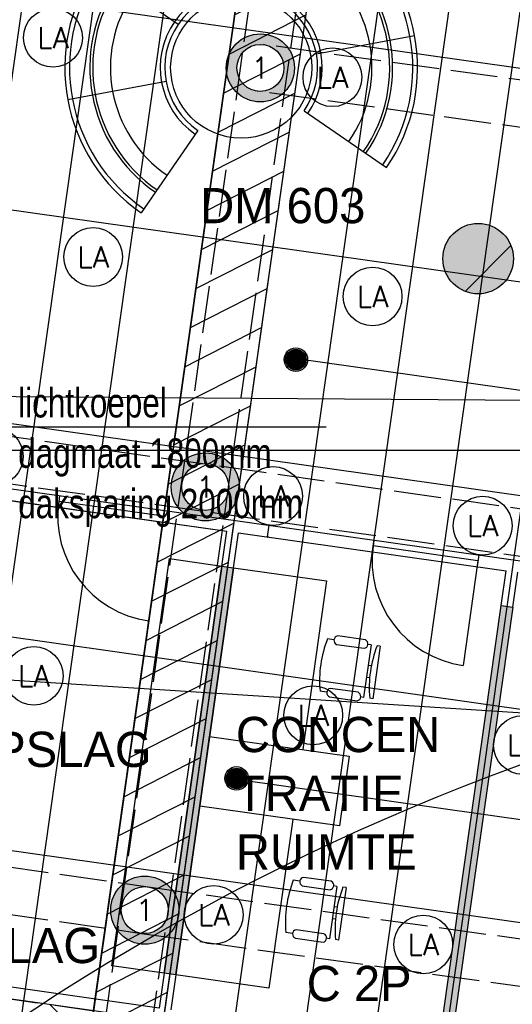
# Model space of a CAD drawing. Header units: millimetres. Extents: x -4107 to 114693, y -37499 to 54671.
# Tile 128 of 156: x 71792 to 75982, y 19553 to 27934. Entities that reach past the tile are written whole.
import ezdxf
from ezdxf.enums import TextEntityAlignment as Align

# ---------------------------------------------------------------- set-up
doc = ezdxf.new("R2010")
doc.units = ezdxf.units.MM
doc.header["$LTSCALE"] = 50
doc.linetypes.add('B0702', pattern=[4.6875, 3.125, -1.5625])
doc.linetypes.add('XREF_06_Vloergoot installaties$0$E_GOOT5', pattern=[10, 8, -2])
for name, color, linetype in [('ABT_studie daklichten', 1, 'Continuous'), ('ABT_VOORSTEL daklichten', 1, 'Continuous'), ('AL79----_INRGEBOUW', 5, 'Continuous'), ('AT$1A---_ALGEMEEN', 2, 'Continuous'), ('FOK_ BRANDSLANGHASPELS', 2, 'Continuous'), ('FOK_02B_SOLIDS', 253, 'Continuous'), ('FOK_05---_TEKST_18', 1, 'Continuous'), ('FOK_05---_TEKST_25', 2, 'Continuous'), ('FOK_08---_MAATVOERING', 2, 'Continuous'), ('FOK_22_BINNENWANDEN', 2, 'Continuous'), ('FOK_22_BINNENWANDEN @ 1 VP1', 2, 'Continuous'), ('FOK_22_BINNENWANDEN @ 1 VP2', 2, 'Continuous'), ('FOK_22_BINNENWANDEN @ 1 VPModel', 2, 'Continuous'), ('FOK_72_VAST MEUBILAIR', 1, 'Continuous'), ('FOK_82_LOS MEUBILAIR', 1, 'Continuous'), ('XREF_06_PLAFOND$0$AA45----_PLAFONDAFW', 1, 'Continuous'), ('XREF_06_PLAFOND$0$AI45----_PLAFONDAFW', 2, 'Continuous'), ('XREF_06_Sprinkler installatie$0$WL524---', 4, 'Continuous'), ('XREF_06_Sprinkler installatie$0$WL6516--', 4, 'Continuous'), ('XREF_06_verlichting$0$EL6311--', 3, 'Continuous'), ('XREF_06_Vloergoot installaties$0$EL6131--_VG', 3, 'Continuous'), ('XREF_06_Vloergoot installaties$0$EL6222--', 3, 'Continuous'), ('XREF_06_werkset$0$AA28G---_PREFABBETON', 242, 'Continuous'), ('XREF_06_werkset$0$AL28G---_PREFABBETON', 4, 'Continuous')]:
    doc.layers.add(name, color=color, linetype=linetype)
doc.layers.add('AL$8A---_ABT-HULP', color=241, linetype='Continuous', plot=False)
doc.styles.add('02_100', font='B-GBP.SHX', dxfattribs={"width": 0.8, "height": 250})
doc.styles.add('XREF_06_Sprinkler installatie$0$Standard', font='txt')
doc.styles.add('XREF_06_verlichting$0$BURO-018', font='simplex.shx', dxfattribs={"height": 180})
doc.styles.add('XREF_06_Vloergoot installaties$0$BURO-018', font='simplex.shx', dxfattribs={"height": 180})

# ---------------------------------------------------------------- blocks, each defined once
blk = doc.blocks.new('XREF_06_Sprinkler installatie$0$SP-KOP02')
at = {"color": 0, "linetype": 'Continuous'}
for p, q in [((-0.875, -0.023), (0.023, 0.875)), ((-0.847, -0.219), (0.219, 0.847)), ((-0.843, 0.233), (-0.233, 0.843)), ((-0.786, -0.383), (0.383, 0.786)), ((-0.702, -0.523), (0.523, 0.702)), ((-0.595, -0.641), (0.641, 0.595)), ((-0.469, -0.739), (0.739, 0.469)), ((-0.32, -0.815), (0.815, 0.32)), ((-0.144, -0.863), (0.863, 0.144)), ((0.072, -0.872), (0.872, -0.072)), ((0.381, -0.788), (0.788, -0.381))]:
    blk.add_line(p, q, dxfattribs=at)
at = {"color": 0, "linetype": 'Continuous', "const_width": 0.875}
blk.add_lwpolyline([(-0.438, 0, 1), (0.438, 0, 1)], format="xyb", close=True, dxfattribs=at)
at = {"color": 0, "linetype": 'Continuous'}
for radius in [1, 0.875]:
    blk.add_circle((0, 0), radius, dxfattribs=at)
at = {"color": 0, "linetype": 'Continuous', "style": 'XREF_06_Sprinkler installatie$0$Standard', "flags": 1}
for tag, p in [('SP_MATCODE', (2, 2)), ('SP_TEMP', (2, -3)), ('SP_DOORL', (2, -5)), ('SP_KFACT', (2, -7)), ('SP_SPRHK', (2, -9)), ('SP_KLEP', (2, -11))]:
    blk.add_attdef(tag, p, '', height=1, dxfattribs=at)
blk = doc.blocks.new('XREF_06_Sprinkler installatie')
at = {"layer": 'XREF_06_Sprinkler installatie$0$WL524---'}
for p, q in [((74126, 25052.3), (83055.9, 23787.7)), ((73636.9, 21469.2), (82506.7, 20213.1))]:
    blk.add_line(p, q, dxfattribs=at)
at = {"layer": 'XREF_06_Sprinkler installatie$0$WL6516--', "xscale": 99.9999999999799, "yscale": 100, "zscale": 100, "rotation": 7.589429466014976}
for p in [(74141.3, 25040.6), (73636.5, 21476.1)]:
    blk.add_blockref('XREF_06_Sprinkler installatie$0$SP-KOP02', p, dxfattribs=at)
blk = doc.blocks.new('XREF_06_Vloergoot installaties$0$E00415')
at = {"linetype": 'Continuous'}
h = blk.add_hatch(color=0, dxfattribs=at)
edge = h.paths.add_edge_path()
edge.add_arc((0, 0), 2.9, 0, 360)
edge = h.paths.add_edge_path(flags=16)
edge.add_arc((0, 0), 2, 0, 360)
at = {"color": 0, "linetype": 'Continuous'}
for radius in [2.9, 2]:
    blk.add_circle((0, 0), radius, dxfattribs=at)
at = {"color": 0, "linetype": 'Continuous', "style": 'XREF_06_Vloergoot installaties$0$BURO-018'}
for tag, p in [('E_GKAST', (0, 8)), ('E_GROEP', (0, 5)), ('E_SGROEP', (4.5, 5))]:
    blk.add_attdef(tag, text='', height=1.8, dxfattribs=at).set_placement(p, align=Align.MIDDLE)
at = {"color": 0, "linetype": 'Continuous', "style": 'XREF_06_Vloergoot installaties$0$BURO-018', "flags": 1}
for tag, p in [('E_VERMCODE', (13, 5)), ('E_MATCODE', (0, 0))]:
    blk.add_attdef(tag, text='', height=1.8, dxfattribs=at).set_placement(p, align=Align.MIDDLE)
blk = doc.blocks.new('XREF_06_Vloergoot installaties')
at = {"layer": 'XREF_06_Vloergoot installaties$0$EL6131--_VG', "linetype": 'XREF_06_Vloergoot installaties$0$E_GOOT5'}
for p, q in [((67095.6, -18789.1), (74687.3, 34683)), ((67491.6, -18845.3), (75083.3, 34626.8)), ((79817, 26901.5), (73866.5, 27721.7)), ((79762.4, 26505.3), (73811.9, 27325.4)), ((79333.2, 23303), (55575, 26677.7)), ((79277, 22907), (55430.5, 26294.2)), ((49367.4, 23926.9), (72884.5, 20553)), ((48867.5, 23594.5), (72827.7, 20157)), ((72883.7, 20553.1), (90682.2, 18065.7)), ((72828.4, 20156.9), (90626.8, 17669.6))]:
    blk.add_line(p, q, dxfattribs=at)
at = {"layer": 'XREF_06_Vloergoot installaties$0$EL6222--'}
ref = blk.add_blockref('XREF_06_Vloergoot installaties$0$E00415', (73839.2, 27523.5), dxfattribs=dict(at, xscale=99.99999999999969, yscale=100, zscale=100, rotation=352.2551880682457))
ref.add_attrib('E_GROEP', '1', dxfattribs={"layer": '0', "color": 1, "linetype": 'Continuous', "height": 180, "style": 'XREF_06_Vloergoot installaties$0$BURO-018'}).set_placement((73839.2, 27523.5), align=Align.MIDDLE)
ref = blk.add_blockref('XREF_06_Vloergoot installaties$0$E00415', (73370.7, 23957.3), dxfattribs=dict(at, xscale=99.99999999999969, yscale=100, zscale=100, rotation=352.2551880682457))
ref.add_attrib('E_GROEP', '1', dxfattribs={"layer": '0', "color": 1, "linetype": 'Continuous', "height": 180, "style": 'XREF_06_Vloergoot installaties$0$BURO-018'}).set_placement((73370.7, 23957.3), align=Align.MIDDLE)
ref = blk.add_blockref('XREF_06_Vloergoot installaties$0$E00415', (72856.1, 20355), dxfattribs=dict(at, xscale=99.99999999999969, yscale=100, zscale=100, rotation=352.2551880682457))
ref.add_attrib('E_GROEP', '1', dxfattribs={"layer": '0', "color": 1, "linetype": 'Continuous', "height": 180, "style": 'XREF_06_Vloergoot installaties$0$BURO-018'}).set_placement((72856.1, 20355), align=Align.MIDDLE)
blk = doc.blocks.new('XREF_06_PLAFOND')
at = {"layer": 'XREF_06_PLAFOND$0$AA45----_PLAFONDAFW'}
h = blk.add_hatch(dxfattribs=at)
h.set_pattern_fill('ANSI31', color=256, scale=2200, angle=342.02, style=0)
h.set_pattern_definition([(27.02, (0, 0), (-124.9329, 244.9832), [])])
h.paths.add_polyline_path([(66694.5, -20935), (67273.8, -21123), (75376.3, 36094.7), (74770.4, 36094.7)])
at = {"layer": 'XREF_06_PLAFOND$0$AI45----_PLAFONDAFW'}
h = blk.add_hatch(dxfattribs=at)
h.set_pattern_fill('_USER,_O', color=256, scale=1800, pattern_type=0)
h.set_pattern_definition([(351.94, (60508.5, -17546.5), (252.38, 1782.22), [])])
edge = h.paths.add_edge_path(flags=16)
edge.add_arc((41622.2, 26897.4), 5449.9, 0, 180)
edge.add_arc((41622.2, 26897.4), 5449.9, 180, 360)
h.paths.add_polyline_path([(49833.5, 30277.3), (51633.5, 30277.3), (51633.5, 27677.3), (49833.5, 27677.3)], flags=16)
edge = h.paths.add_edge_path(flags=16)
edge.add_arc((86127.3, 26613.5), 3800, 0, 180)
edge.add_arc((86127.3, 26613.5), 3800, 180, 360)
edge = h.paths.add_edge_path(flags=16)
edge.add_arc((74998.8, -10766.8), 5450, 0, 180)
edge.add_arc((74998.8, -10766.8), 5450, 180, 360)
edge = h.paths.add_edge_path()
edge.add_arc((59888.1, 10791.1), 9323.9, 341.24236, 446.62909)
edge.add_line((60436.4, 20098.9), (31243.3, 21827.8))
edge.add_line((31243.3, 21827.8), (28955.1, 21950.5))
edge.add_line((28955.1, 21950.5), (30807, 36094.7))
edge.add_line((30807, 36094.7), (95373.9, 36094.7))
edge.add_line((95373.9, 36094.7), (86392.8, -27327.7))
edge.add_line((86392.8, -27327.7), (59702.3, -18665.8))
edge.add_line((59702.3, -18665.8), (68716.8, 7792.9))
h = blk.add_hatch(dxfattribs=at)
h.set_pattern_fill('_USER,_O', color=256, scale=600, angle=90, pattern_type=0)
h.set_pattern_definition([(81.94, (95317.84, 35698.9), (-594.073, 84.126), [])])
edge = h.paths.add_edge_path(flags=16)
edge.add_arc((86127.3, 26613.5), 3800, 0, 360)
edge = h.paths.add_edge_path(flags=16)
edge.add_arc((74998.8, -10766.8), 5450, 0, 360)
edge = h.paths.add_edge_path(flags=16)
edge.add_arc((41622.2, 26897.4), 5449.9, 0, 360)
h.paths.add_polyline_path([(49933.5, 30177.3), (51533.5, 30177.3), (51533.5, 27777.3), (49933.5, 27777.3)], flags=16)
edge = h.paths.add_edge_path()
edge.add_arc((59888.1, 10791.1), 9323.9, 341.24236, 446.62909)
edge.add_line((60436.4, 20098.9), (31243.3, 21827.8))
edge.add_line((31243.3, 21827.8), (28955.1, 21950.5))
edge.add_line((28955.1, 21950.5), (30807, 36094.7))
edge.add_line((30807, 36094.7), (95373.9, 36094.7))
edge.add_line((95373.9, 36094.7), (86392.8, -27327.7))
edge.add_line((86392.8, -27327.7), (59702.3, -18665.8))
edge.add_line((59702.3, -18665.8), (68716.8, 7792.9))
at = {"layer": 'XREF_06_PLAFOND$0$AA45----_PLAFONDAFW'}
blk.add_lwpolyline([(66694.5, -20935), (67273.8, -21123), (75376.3, 36094.7), (74770.4, 36094.7)], close=True, dxfattribs=at)
blk = doc.blocks.new('A$C125E5D54')
at = {"layer": 'AL$8A---_ABT-HULP'}
blk.add_lwpolyline([(52277.4, 26856.2), (62037.6, 25171.1), (73748, 24417.8)], dxfattribs=at)
at = {"layer": 'AL79----_INRGEBOUW'}
blk.add_lwpolyline([(46829, 26926.8), (75188.6, 26926.8), (70709.4, -4704.3), (66069, -3198.3, 0.045963), (65329.3, -3631.1), (65970.1, -3839.1), (65466.9, -5389.5), (64012.3, -4917.4, 0.097793), (63136.2, -6822.4), (56233.9, -4582.3), (61437.6, 10672.5, 0.49721), (53779.3, 22009.8), (50870.6, 22181.6, 0.048757), (46829, 26926.8)], format="xyb", close=True, dxfattribs=at)
at = {"layer": 'AT$1A---_ALGEMEEN'}
blk.add_lwpolyline([(67830.4, 27121.9), (65032, 27121.9), (62437.5, 25275.1)], dxfattribs=at)
at = {"layer": 'AT$1A---_ALGEMEEN', "color": 7, "style": '02_100', "width": 0.8}
for s, p in [('lichtkoepel', (65211.4, 27205.2)), ('dagmaat 1800mm ', (65211.4, 26776.6)), ('daksparing 2000mm ', (65211.4, 26348))]:
    blk.add_text(s, height=250, dxfattribs=at).set_placement(p)
blk = doc.blocks.new('XREF_06_verlichting$0$1115B3A')
at = {"color": 0, "linetype": 'Continuous'}
blk.add_circle((0, 0), 2.5, dxfattribs=at)
at = {"color": 0, "linetype": 'Continuous', "style": 'XREF_06_verlichting$0$BURO-018'}
for tag, p in [('E_GKAST', (0, 8)), ('E_GROEP', (0, 5)), ('E_SGROEP', (4.5, 5)), ('E_ARMCODE', (0, 0)), ('E_SLET', (4.5, -1))]:
    blk.add_attdef(tag, text='', height=1.8, dxfattribs=at).set_placement(p, align=Align.MIDDLE)
blk = doc.blocks.new('XREF_06_verlichting')
at = {"layer": 'XREF_06_verlichting$0$EL6311--'}
ref = blk.add_blockref('XREF_06_verlichting$0$1115B3A', (72075.6, 27780.4), dxfattribs=dict(at, xscale=100, yscale=100, zscale=100))
ref.add_attrib('E_ARMCODE', 'LA', dxfattribs={"layer": '0', "color": 1, "linetype": 'Continuous', "height": 180, "style": 'XREF_06_verlichting$0$BURO-018'}).set_placement((72075.6, 27780.4), align=Align.MIDDLE)
ref = blk.add_blockref('XREF_06_verlichting$0$1115B3A', (74451.9, 27443.9), dxfattribs=dict(at, xscale=100, yscale=100, zscale=100))
ref.add_attrib('E_ARMCODE', 'LA', dxfattribs={"layer": '0', "color": 1, "linetype": 'Continuous', "height": 180, "style": 'XREF_06_verlichting$0$BURO-018'}).set_placement((74451.9, 27443.9), align=Align.MIDDLE)
ref = blk.add_blockref('XREF_06_verlichting$0$1115B3A', (72417.3, 25914.1), dxfattribs=dict(at, xscale=100, yscale=100, zscale=100))
ref.add_attrib('E_ARMCODE', 'LA', dxfattribs={"layer": '0', "color": 1, "linetype": 'Continuous', "height": 180, "style": 'XREF_06_verlichting$0$BURO-018'}).set_placement((72417.3, 25914.1), align=Align.MIDDLE)
ref = blk.add_blockref('XREF_06_verlichting$0$1115B3A', (74793.6, 25577.6), dxfattribs=dict(at, xscale=100, yscale=100, zscale=100))
ref.add_attrib('E_ARMCODE', 'LA', dxfattribs={"layer": '0', "color": 1, "linetype": 'Continuous', "height": 180, "style": 'XREF_06_verlichting$0$BURO-018'}).set_placement((74793.6, 25577.6), align=Align.MIDDLE)
ref = blk.add_blockref('XREF_06_verlichting$0$1115B3A', (71570.9, 24216), dxfattribs=dict(at, xscale=100, yscale=100, zscale=100))
ref.add_attrib('E_ARMCODE', 'LA', dxfattribs={"layer": '0', "color": 1, "linetype": 'Continuous', "height": 180, "style": 'XREF_06_verlichting$0$BURO-018'}).set_placement((71570.9, 24216), align=Align.MIDDLE)
ref = blk.add_blockref('XREF_06_verlichting$0$1115B3A', (73947.2, 23879.5), dxfattribs=dict(at, xscale=100, yscale=100, zscale=100))
ref.add_attrib('E_ARMCODE', 'LA', dxfattribs={"layer": '0', "color": 1, "linetype": 'Continuous', "height": 180, "style": 'XREF_06_verlichting$0$BURO-018'}).set_placement((73947.2, 23879.5), align=Align.MIDDLE)
ref = blk.add_blockref('XREF_06_verlichting$0$1115B3A', (75729.4, 23627.1), dxfattribs=dict(at, xscale=100, yscale=100, zscale=100))
ref.add_attrib('E_ARMCODE', 'LA', dxfattribs={"layer": '0', "color": 1, "linetype": 'Continuous', "height": 180, "style": 'XREF_06_verlichting$0$BURO-018'}).set_placement((75729.4, 23627.1), align=Align.MIDDLE)
ref = blk.add_blockref('XREF_06_verlichting$0$1115B3A', (71912.6, 22349.6), dxfattribs=dict(at, xscale=100, yscale=100, zscale=100))
ref.add_attrib('E_ARMCODE', 'LA', dxfattribs={"layer": '0', "color": 1, "linetype": 'Continuous', "height": 180, "style": 'XREF_06_verlichting$0$BURO-018'}).set_placement((71912.6, 22349.6), align=Align.MIDDLE)
ref = blk.add_blockref('XREF_06_verlichting$0$1115B3A', (74288.9, 22013.1), dxfattribs=dict(at, xscale=100, yscale=100, zscale=100))
ref.add_attrib('E_ARMCODE', 'LA', dxfattribs={"layer": '0', "color": 1, "linetype": 'Continuous', "height": 180, "style": 'XREF_06_verlichting$0$BURO-018'}).set_placement((74288.9, 22013.1), align=Align.MIDDLE)
ref = blk.add_blockref('XREF_06_verlichting$0$1115B3A', (76071.1, 21760.7), dxfattribs=dict(at, xscale=100, yscale=100, zscale=100))
ref.add_attrib('E_ARMCODE', 'LA', dxfattribs={"layer": '0', "color": 1, "linetype": 'Continuous', "height": 180, "style": 'XREF_06_verlichting$0$BURO-018'}).set_placement((76071.1, 21760.7), align=Align.MIDDLE)
ref = blk.add_blockref('XREF_06_verlichting$0$1115B3A', (73442.4, 20315), dxfattribs=dict(at, xscale=100, yscale=100, zscale=100))
ref.add_attrib('E_ARMCODE', 'LA', dxfattribs={"layer": '0', "color": 1, "linetype": 'Continuous', "height": 180, "style": 'XREF_06_verlichting$0$BURO-018'}).set_placement((73442.4, 20315), align=Align.MIDDLE)
ref = blk.add_blockref('XREF_06_verlichting$0$1115B3A', (75224.6, 20062.7), dxfattribs=dict(at, xscale=100, yscale=100, zscale=100))
ref.add_attrib('E_ARMCODE', 'LA', dxfattribs={"layer": '0', "color": 1, "linetype": 'Continuous', "height": 180, "style": 'XREF_06_verlichting$0$BURO-018'}).set_placement((75224.6, 20062.7), align=Align.MIDDLE)
blk = doc.blocks.new('CONCENTRATIE 2P')
at = {"linetype": 'Continuous'}
for p, q in [((68299.9, 29878.6), (68299.9, 29934.1)), ((68750.4, 29878.6), (68750.4, 29934.1)), ((70374.9, 29878.6), (70374.9, 29934.1)), ((70825.4, 29878.6), (70825.4, 29934.1)), ((68263.4, 29847.7), (68263.4, 29609.2)), ((68335.9, 29613.6), (68335.9, 29852.1)), ((68714.4, 29852.1), (68714.4, 29613.6)), ((68786.4, 29613.6), (68786.4, 29852.1)), ((70338.4, 29847.7), (70338.4, 29609.2)), ((70410.9, 29613.6), (70410.9, 29852.1)), ((70789.4, 29852.1), (70789.4, 29613.6)), ((70861.4, 29613.6), (70861.4, 29852.1)), ((68299.9, 29560.6), (68299.9, 29587.1)), ((68750.4, 29560.6), (68750.4, 29587.1)), ((70374.9, 29560.6), (70374.9, 29587.1)), ((70825.4, 29560.6), (70825.4, 29587.1)), ((68750.4, 29560.6), (68299.9, 29560.6)), ((68299.9, 29481.1), (68299.9, 29507.6)), ((68472.2, 29533), (68472.2, 29560.6)), ((68578.2, 29560.6), (68578.2, 29532.4)), ((68750.4, 29481.1), (68750.4, 29507.6)), ((70825.4, 29560.6), (70374.9, 29560.6)), ((70374.9, 29481.1), (70374.9, 29507.6)), ((70547.2, 29533), (70547.2, 29560.6)), ((70653.2, 29560.6), (70653.2, 29532.4)), ((70825.4, 29481.1), (70825.4, 29507.6)), ((68750.4, 29481.1), (68299.9, 29481.1)), ((70825.4, 29481.1), (70374.9, 29481.1))]:
    blk.add_line(p, q, dxfattribs=at)
blk.add_lwpolyline([(69262.7, 30010.6), (67812.7, 30010.6), (67812.7, 30810.6), (71312.7, 30810.6), (71312.7, 30010.6), (69862.7, 30010.6)])
blk.add_lwpolyline([(69262.7, 30810.6), (69862.7, 30810.6), (69862.7, 29610.6), (69262.7, 29610.6), (69262.7, 30810.6)], close=True)
for centre, radius, start, end in [((68525.2, 28990.1), 970.6, 76.5803, 103.4197), ((70600.2, 28990.1), 970.6, 76.5803, 103.4197), ((68300.4, 29838.3), 38.2, 21.29269, 165.64562), ((68750.4, 29840.9), 37.7, 17.28561, 162.71439), ((70375.4, 29838.3), 38.2, 21.29269, 165.64562), ((70825.4, 29840.9), 37.7, 17.28561, 162.71439), ((68298.9, 29623.1), 38.2, 201.29269, 345.64562), ((68750.4, 29624.9), 37.7, 197.28561, 342.71439), ((70373.9, 29623.1), 38.2, 201.29269, 345.64562), ((70825.4, 29624.9), 37.7, 197.28561, 342.71439), ((68525.2, 28563.6), 970.6, 76.5803, 103.4197), ((70600.2, 28563.6), 970.6, 76.5803, 103.4197)]:
    blk.add_arc(centre, radius, start, end, dxfattribs=at)
blk = doc.blocks.new('A$C46E716B0')
at = {"layer": 'FOK_22_BINNENWANDEN', "color": 13}
for points in [[(0, 0), (0, 900)], [(0, 0), (900, 0)]]:
    blk.add_lwpolyline(points, dxfattribs=at)
blk.add_arc((0, 0), 900, 0, 90, dxfattribs=at)
blk = doc.blocks.new('*U999')
at = {"layer": 'FOK_22_BINNENWANDEN @ 1 VP1'}
blk.add_hatch(color=256, dxfattribs=at).paths.add_polyline_path([(532.8, 3776.5), (631.8, 3762.5), (141.1, 297), (42.1, 311.1)])
at = {"layer": 'FOK_22_BINNENWANDEN @ 1 VP2'}
blk.add_hatch(color=256, dxfattribs=at).paths.add_polyline_path([(532.8, 3776.5), (631.8, 3762.5), (141.1, 297), (42.1, 311.1)])
at = {"layer": 'FOK_22_BINNENWANDEN @ 1 VPModel'}
blk.add_hatch(color=256, dxfattribs=at).paths.add_polyline_path([(532.8, 3776.5), (631.8, 3762.5), (141.1, 297), (42.1, 311.1)])
blk = doc.blocks.new('A$C70436BE2')
at = {"layer": 'FOK_22_BINNENWANDEN'}
for points in [[(532.8, 3776.5), (574.9, 4073.5)], [(631.8, 3762.5), (673.9, 4059.5)], [(42.1, 311.1), (0, 14)], [(141.1, 297), (99, 0)]]:
    blk.add_lwpolyline(points, dxfattribs=at)
blk.add_lwpolyline([(532.8, 3776.5), (631.8, 3762.5), (141.1, 297), (42.1, 311.1)], close=True, dxfattribs=at)
blk.add_blockref('*U999', (0, 0), dxfattribs=at)
blk = doc.blocks.new('XREF_06_werkset$0$V-H-28G001_B09145W02')
at = {"layer": 'XREF_06_werkset$0$AA28G---_PREFABBETON'}
blk.add_hatch(color=254, dxfattribs=at).paths.add_polyline_path([(300, 0, 0.57735), (-150, 259.8, 0.57735), (-150, -259.8, 0.57735)])
h = blk.add_hatch(dxfattribs=at)
h.set_pattern_fill('KALKZST', color=1, scale=880, style=0)
h.set_pattern_definition([(45, (0, 0), (-390.3, 390.3), [])])
h.paths.add_polyline_path([(300, 0, 0.57735), (-150, 259.8, 0.57735), (-150, -259.8, 0.57735)])
at = {"layer": 'XREF_06_werkset$0$AL28G---_PREFABBETON'}
blk.add_circle((0, 0), 300, dxfattribs=at)
blk = doc.blocks.new('XREF_06_werkset$0$V-H-28X00B_09145B1')
blk.add_blockref('XREF_06_werkset$0$V-H-28G001_B09145W02', (75691.4, 25900))
blk = doc.blocks.new('XREF_06_werkset')
blk.add_blockref('XREF_06_werkset$0$V-H-28X00B_09145B1', (0, 0))
blk = doc.blocks.new('A$C7701688E')
for p, q in [((-35.1, 75), (455.7, 3540.4)), ((455.7, 3540.4), (901.3, 3477.3)), ((901.2, 3477.3), (410.5, 11.9)), ((1796.7, -184.4), (2287.4, 3281)), ((2287.4, 3281), (2733, 3217.9)), ((2733, 3217.9), (2242.2, -247.5)), ((410.5, 11.9), (-35.1, 75)), ((2242.2, -247.5), (1796.6, -184.4))]:
    blk.add_line(p, q)
blk = doc.blocks.new('A$C094F4788')
at = {"layer": 'Defpoints'}
blk.add_lwpolyline([(5, 19), (104, 5)], dxfattribs=at)
blk.add_point((5, 19), dxfattribs=at)
at = {"layer": 'Defpoints', "color": 5}
for p in [(5, 19), (104, 5)]:
    blk.add_point(p, dxfattribs=at)
at = {"layer": 'FOK_22_BINNENWANDEN', "color": 5}
for centre in [(5, 19), (104, 5)]:
    blk.add_circle(centre, 5, dxfattribs=at)
blk = doc.blocks.new('A$C4D8164B4')
at = {"layer": 'FOK_ BRANDSLANGHASPELS', "color": 2}
blk.add_circle((20000, 20000), 20000, dxfattribs=at)
blk = doc.blocks.new('A$C244674B4')
at = {"layer": 'FOK_72_VAST MEUBILAIR', "color": 253}
for points in [[(1500, 1710.7), (1500, 2560.7)], [(1040.4, 1520.3), (439.3, 2121.3)], [(1959.6, 1520.3), (2560.7, 2121.3)], [(850, 1060.7), (0, 1060.7)], [(2150, 1060.7), (3000, 1060.7)]]:
    blk.add_lwpolyline(points, dxfattribs=at)
at = {"layer": 'FOK_72_VAST MEUBILAIR', "color": 2}
for points in [[(1040.4, 601), (439.3, 0)], [(1959.6, 601), (2560.7, 0)]]:
    blk.add_lwpolyline(points, dxfattribs=at)
at = {"layer": 'FOK_72_VAST MEUBILAIR'}
blk.add_circle((1500, 1060.7), 600, dxfattribs=at)
at = {"layer": 'FOK_72_VAST MEUBILAIR', "color": 2}
for radius in [1500, 650]:
    blk.add_arc((1500, 1060.7), radius, 315, 225, dxfattribs=at)
at = {"layer": 'FOK_72_VAST MEUBILAIR', "color": 253}
for radius in [1460, 1262.9, 688.8]:
    blk.add_arc((1500, 1060.7), radius, 315, 225, dxfattribs=at)
at = {"layer": 'FOK_72_VAST MEUBILAIR'}
for radius in [1287.6, 1112]:
    blk.add_arc((1500, 1060.7), radius, 315, 225, dxfattribs=at)

msp = doc.modelspace()

# ---------------------------------------------------------------- hatches: boundary and pattern name
at = {"layer": 'FOK_08---_MAATVOERING'}
h = msp.add_hatch(dxfattribs=at)
h.set_pattern_fill('ANSI37', color=254, scale=200, style=0)
edge = h.paths.add_edge_path()
edge.add_line((66261.2, 2898.9), (68005.8, 8016.7))
edge.add_arc((59884.7, 10785.2), 8580, 341.17601, 385.95756)
edge.add_line((67599.2, 14540.7), (68382.3, 20071.1))
edge.add_line((68382.3, 20071.1), (76628.2, 18903.4))
edge.add_line((76628.2, 18903.4), (74202.8, 1774.3))
edge.add_line((74202.8, 1774.3), (66261.2, 2898.9))

# ---------------------------------------------------------------- linework, layer by layer
at = {"layer": 'ABT_studie daklichten'}
msp.add_lwpolyline([(60347, 19352.7), (57328.5, 19533), (53005.9, 24861.4), (81734.6, 24655.4), (77446.3, -5902.2), (77446.3, -5902.2, 0.466904), (69780.8, -9197), (62765.9, -6581.4), (67768.7, 8096, 0.515704)], format="xyb", close=True, dxfattribs=at)
at = {"layer": 'FOK_08---_MAATVOERING', "color": 13, "linetype": 'B0702', "ltscale": 2}
msp.add_lwpolyline([(66261.2, 2898.9), (68005.8, 8016.7, 0.197922), (67599.2, 14540.7), (68382.3, 20071.1), (76628.2, 18903.4), (74202.8, 1774.3)], format="xyb", close=True, dxfattribs=at)
at = {"layer": 'FOK_22_BINNENWANDEN'}
for p, q in [((65844.8, 24773.4), (79013.5, 22908.6)), ((78410.6, 18651), (65241.9, 20515.8))]:
    msp.add_line(p, q, dxfattribs=at)
at = {"layer": 'FOK_22_BINNENWANDEN', "ltscale": 0.5}
msp.add_line((71276.5, 23903.2), (73553.8, 23580.7), dxfattribs=at)
at = {"layer": 'FOK_22_BINNENWANDEN'}
for points in [[(71276.5, 23903.2), (73553.8, 23580.7)], [(72132.1, 23883), (72118.1, 23784)], [(73023.2, 23756.8), (73009.2, 23657.8)], [(73652.8, 23566.7), (75930.1, 23244.2)], [(74805.4, 23504.5), (74791.4, 23405.4)], [(75696.5, 23378.3), (75682.5, 23279.3)], [(72978.9, 19521.2), (70701.6, 19843.7)]]:
    msp.add_lwpolyline(points, dxfattribs=at)

# ---------------------------------------------------------------- block references
for name in ['XREF_06_werkset', 'XREF_06_PLAFOND', 'XREF_06_PLAFOND', 'XREF_06_Sprinkler installatie', 'XREF_06_Sprinkler installatie', 'XREF_06_Vloergoot installaties', 'XREF_06_Vloergoot installaties']:
    msp.add_blockref(name, (0, 0))
at = {"layer": 'ABT_VOORSTEL daklichten', "color": 2}
msp.add_blockref('A$C125E5D54', (6567.8, -2657.1), dxfattribs=at)
at = {"layer": 'FOK_02B_SOLIDS', "rotation": 10.50503032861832}
msp.add_blockref('A$C244674B4', (72394.6, 26209.6), dxfattribs=at)
at = {"layer": 'FOK_22_BINNENWANDEN', "color": 5}
for p in [(41313.6, 11409.4), (65187.1, 382.2), (62903.1, -17201.9)]:
    msp.add_blockref('A$C4D8164B4', p, dxfattribs=at)
at = {"layer": 'FOK_22_BINNENWANDEN'}
for name, p in [('XREF_06_verlichting', (0, 0)), ('A$C70436BE2', (72978.9, 19507.2)), ('A$C70436BE2', (75355.2, 19170.7))]:
    msp.add_blockref(name, p, dxfattribs=at)
for name, p, rotation in [('A$C46E716B0', (73016.2, 23707.3), 171.9319040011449), ('A$C094F4788', (73919.3, 23526.6), 90), ('A$C46E716B0', (75689.5, 23328.8), 171.923344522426), ('A$C094F4788', (72439.3, 19494.3), 90)]:
    msp.add_blockref(name, p, dxfattribs=dict(at, rotation=rotation))
at = {"layer": 'FOK_82_LOS MEUBILAIR'}
msp.add_blockref('A$C7701688E', (70778.7, 20065.7), dxfattribs=at)
at = {"layer": 'FOK_82_LOS MEUBILAIR', "rotation": 81.94000000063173}
msp.add_blockref('CONCENTRATIE 2P', (94118.3, -51658.6), dxfattribs=at)

# ---------------------------------------------------------------- texts
at = {"layer": 'FOK_05---_TEKST_18', "char_height": 300, "width": 57960.996, "attachment_point": 1}
for s, insert in [('{\\fCentury Gothic|b0|i0|c0|p34;CONCEN\\PTRATIE\\PRUIMTE}', (73631, 21999.8)), ('{\\fCentury Gothic|b0|i0|c0|p34;OPSLAG}', (71263.9, 21873.9))]:
    msp.add_mtext(s, dxfattribs=dict(at, insert=insert))
at = {"layer": 'FOK_05---_TEKST_25', "char_height": 300, "width": 57960.996, "attachment_point": 1}
for s, insert in [('{\\fCentury Gothic|b0|i0|c0|p34;OPSLAG}', (70825.8, 20204.2)), ('{\\fCentury Gothic|b0|i0|c0|p34;C 2P}', (74233.2, 19880.5))]:
    msp.add_mtext(s, dxfattribs=dict(at, insert=insert))
at = {"layer": 'FOK_72_VAST MEUBILAIR', "color": 2, "insert": (73327.5, 26501.7), "char_height": 300, "width": 57960.996, "attachment_point": 1}
msp.add_mtext('{\\fCentury Gothic|b0|i0|c0|p34;DM 603}', dxfattribs=at)

doc.saveas('drawing.dxf')
